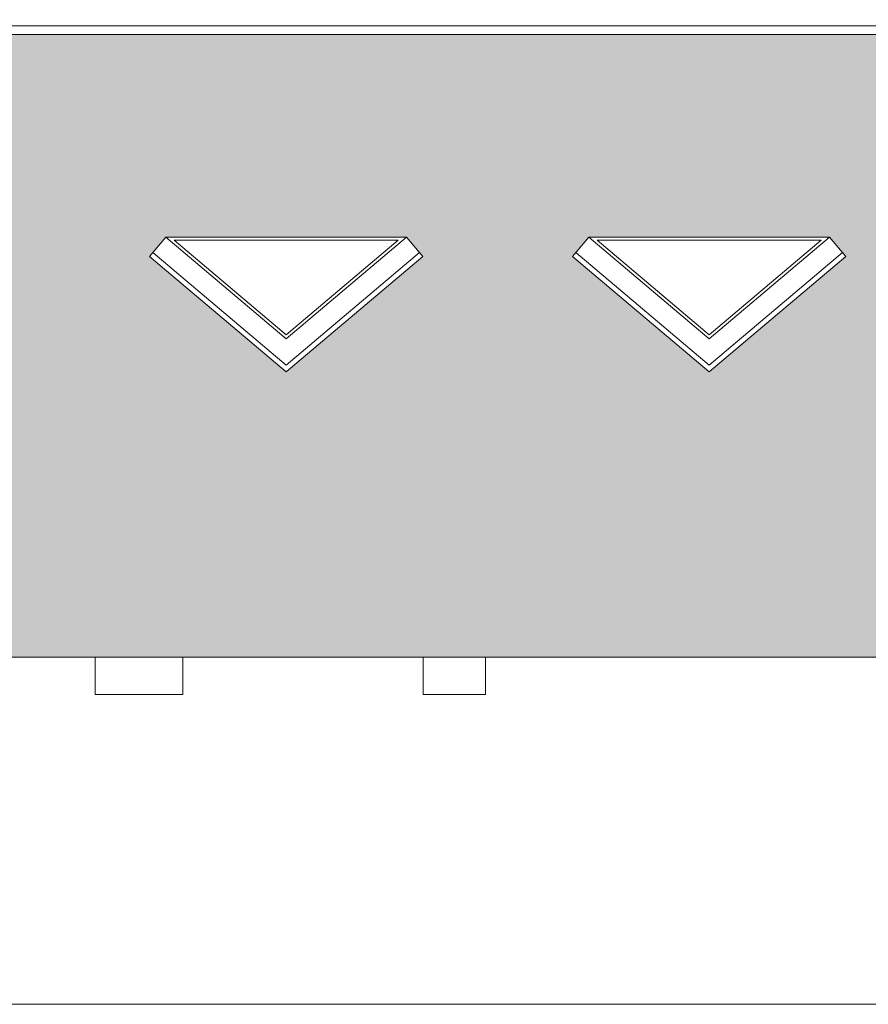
# Model space of a CAD drawing. Header units: millimetres. Extents: x -82287 to 177822, y -399756 to 0.
# Tile 192 of 228: x 50327 to 51168, y -193020 to -192045. Entities that reach past the tile are written whole.
import ezdxf
from ezdxf.enums import TextEntityAlignment as Align

# ---------------------------------------------------------------- set-up
doc = ezdxf.new("R2010")
doc.units = ezdxf.units.MM
doc.header["$MEASUREMENT"] = 0
doc.layers.add('FL_XREF', color=252, linetype='Continuous')
for name, color, linetype, lineweight in [('SUŁOSZOWA - PB 21 03$0$! opisy okien elewacja', 251, 'Continuous', 0), ('SUŁOSZOWA - PB 21 03$0$!! 0_ Istn-widok', 251, 'Continuous', 0), ('SUŁOSZOWA - PB 21 03$0$!! 0_ WIDOK ELEWACJA', 251, 'Continuous', 0), ('SUŁOSZOWA - PB 21 03$0$!! 0_Istn-drzwi', 251, 'Continuous', 0), ('SUŁOSZOWA - PB 21 03$0$!! 0_Opis_pom', 251, 'Continuous', 0), ('SUŁOSZOWA - PB 21 03$0$!! 1_Hatch dach', 251, 'Continuous', 0), ('SUŁOSZOWA - PB 21 03$0$!! 1_OPIS POM NOWE', 251, 'Continuous', 0)]:
    doc.layers.add(name, color=color, linetype=linetype, lineweight=lineweight)
doc.layers.add('SUŁOSZOWA - PB 21 03$0$!! 0_ramki', color=251, linetype='Continuous', lineweight=0, plot=False)
doc.styles.add('SUŁOSZOWA - PB 21 03$0$ARIAL', font='tahoma.ttf')

# ---------------------------------------------------------------- blocks, each defined once
blk = doc.blocks.new('SUŁOSZOWA - PB 21 03')
at = {"layer": 'SUŁOSZOWA - PB 21 03$0$!! 1_Hatch dach'}
h = blk.add_hatch(dxfattribs=at)
h.set_pattern_fill('AR-B88', color=8, scale=0.1)
h.set_pattern_definition([(0, (0, 0), (0, 20.32), []), (90, (0, 0), (-10.16, 20.32), [20.32, -20.32])])
h.paths.add_polyline_path([(51367.40264, -192446.46829), (51232.09142, -192332.02298), (51248.23597, -192312.93493), (51486.5693, -192312.93493), (51502.71385, -192332.02298)], flags=16)
h.paths.add_polyline_path([(51367.40264, -192413.72529), (51248.23597, -192312.93493), (51486.5693, -192312.93493)], flags=0)
h.paths.add_polyline_path([(51367.40264, -192409.79613), (51256.42847, -192315.93493), (51478.3768, -192315.93493)], flags=0)
h.paths.add_polyline_path([(51083.54718, -192332.02298), (50948.23597, -192446.46829), (50812.92476, -192332.02298), (50829.0693, -192312.93493), (51067.40264, -192312.93493)], flags=16)
h.paths.add_polyline_path([(51067.40264, -192312.93493), (50948.23597, -192413.72529), (50829.0693, -192312.93493)], flags=0)
h.paths.add_polyline_path([(51059.21014, -192315.93493), (50948.23597, -192409.79613), (50837.2618, -192315.93493)], flags=0)
h.paths.add_polyline_path([(50664.38051, -192332.02298), (50529.0693, -192446.46829), (50393.75809, -192332.02298), (50409.90264, -192312.93493), (50648.23597, -192312.93493)], flags=16)
h.paths.add_polyline_path([(50648.23597, -192312.93493), (50529.0693, -192413.72529), (50409.90264, -192312.93493)], flags=0)
h.paths.add_polyline_path([(50640.04347, -192315.93493), (50529.0693, -192409.79613), (50418.09513, -192315.93493)], flags=0)
h.paths.add_polyline_path([(52792.709, -192332.02298), (52808.85355, -192312.93493), (53047.18688, -192312.93493), (53063.33142, -192332.02298), (52928.02021, -192446.46829)], flags=16)
h.paths.add_polyline_path([(52808.85355, -192312.93493), (53047.18688, -192312.93493), (52928.02021, -192413.72529)], flags=0)
h.paths.add_polyline_path([(52817.04604, -192315.93493), (53038.99438, -192315.93493), (52928.02021, -192409.79613)], flags=0)
h.paths.add_polyline_path([(50038.0127, -192302.56409), (49868.0127, -192302.56409), (49868.0127, -192183.56409), (50038.0127, -192183.56409)], flags=0)
h.paths.add_polyline_path([(50031.0127, -192295.56409), (49955.5127, -192295.56409), (49955.5127, -192190.56409), (50031.0127, -192190.56409)], flags=0)
h.paths.add_polyline_path([(50029.0127, -192294.10453), (50028.27215, -192293.56409), (49993.98174, -192293.56409), (49993.2627, -192295.56409), (49992.54365, -192293.56409), (49957.70317, -192293.56409), (49957.70317, -192196.65679), (49956.23174, -192192.56409), (50028.16572, -192192.56409), (50031.0127, -192190.56409), (50029.0127, -192196.127)], flags=0)
h.paths.add_polyline_path([(53211.87567, -192332.02298), (53228.02021, -192312.93493), (53466.35355, -192312.93493), (53482.49809, -192332.02298), (53347.18688, -192446.46829)], flags=16)
h.paths.add_polyline_path([(49950.5127, -192295.56409), (49875.0127, -192295.56409), (49875.0127, -192190.56409), (49950.5127, -192190.56409)], flags=0)
h.paths.add_polyline_path([(49948.32223, -192293.56409), (49913.48174, -192293.56409), (49912.7627, -192295.56409), (49912.04365, -192293.56409), (49877.75324, -192293.56409), (49877.0127, -192294.10453), (49877.0127, -192196.127), (49875.0127, -192190.56409), (49877.85967, -192192.56409), (49949.79365, -192192.56409), (49948.32223, -192196.65679)], flags=0)
h.paths.add_polyline_path([(53228.02021, -192312.93493), (53466.35355, -192312.93493), (53347.18688, -192413.72529)], flags=0)
h.paths.add_polyline_path([(53236.21271, -192315.93493), (53458.16105, -192315.93493), (53347.18688, -192409.79613)], flags=0)
h.paths.add_polyline_path([(49738.0127, -192302.56409), (49568.0127, -192302.56409), (49568.0127, -192183.56409), (49738.0127, -192183.56409)], flags=0)
h.paths.add_polyline_path([(49731.0127, -192295.56409), (49655.5127, -192295.56409), (49655.5127, -192190.56409), (49731.0127, -192190.56409)], flags=0)
h.paths.add_polyline_path([(49729.0127, -192294.10453), (49728.27215, -192293.56409), (49693.98174, -192293.56409), (49693.2627, -192295.56409), (49692.54365, -192293.56409), (49657.70317, -192293.56409), (49657.70317, -192196.65679), (49656.23174, -192192.56409), (49728.16572, -192192.56409), (49731.0127, -192190.56409), (49729.0127, -192196.127)], flags=0)
h.paths.add_polyline_path([(49650.5127, -192295.56409), (49575.0127, -192295.56409), (49575.0127, -192190.56409), (49650.5127, -192190.56409)], flags=0)
h.paths.add_polyline_path([(49648.32223, -192293.56409), (49613.48174, -192293.56409), (49612.7627, -192295.56409), (49612.04365, -192293.56409), (49577.75324, -192293.56409), (49577.0127, -192294.10453), (49577.0127, -192196.127), (49575.0127, -192190.56409), (49577.85967, -192192.56409), (49649.79365, -192192.56409), (49648.32223, -192196.65679)], flags=0)
h.paths.add_polyline_path([(53631.04234, -192332.02298), (53647.18688, -192312.93493), (53885.52021, -192312.93493), (53901.66476, -192332.02298), (53766.35355, -192446.46829)], flags=16)
h.paths.add_polyline_path([(53647.18688, -192312.93493), (53885.52021, -192312.93493), (53766.35355, -192413.72529)], flags=0)
h.paths.add_polyline_path([(53655.37938, -192315.93493), (53877.32771, -192315.93493), (53766.35355, -192409.79613)], flags=0)
h.paths.add_polyline_path([(49438.0127, -192302.56409), (49268.0127, -192302.56409), (49268.0127, -192183.56409), (49438.0127, -192183.56409)], flags=0)
h.paths.add_polyline_path([(49431.0127, -192295.56409), (49355.5127, -192295.56409), (49355.5127, -192190.56409), (49431.0127, -192190.56409)], flags=0)
h.paths.add_polyline_path([(49429.0127, -192294.10453), (49428.27215, -192293.56409), (49393.98174, -192293.56409), (49393.2627, -192295.56409), (49392.54365, -192293.56409), (49357.70317, -192293.56409), (49357.70317, -192196.65679), (49356.23174, -192192.56409), (49428.16572, -192192.56409), (49431.0127, -192190.56409), (49429.0127, -192196.127)], flags=0)
h.paths.add_polyline_path([(49350.5127, -192295.56409), (49275.0127, -192295.56409), (49275.0127, -192190.56409), (49350.5127, -192190.56409)], flags=0)
h.paths.add_polyline_path([(49348.32223, -192293.56409), (49313.48174, -192293.56409), (49312.7627, -192295.56409), (49312.04365, -192293.56409), (49277.75324, -192293.56409), (49277.0127, -192294.10453), (49277.0127, -192196.127), (49275.0127, -192190.56409), (49277.85967, -192192.56409), (49349.79365, -192192.56409), (49348.32223, -192196.65679)], flags=0)
h.paths.add_polyline_path([(49128.71142, -192302.56409), (48958.71142, -192302.56409), (48958.71142, -192183.56409), (49128.71142, -192183.56409)], flags=0)
h.paths.add_polyline_path([(49121.71142, -192295.56409), (49046.21142, -192295.56409), (49046.21142, -192190.56409), (49121.71142, -192190.56409)], flags=0)
h.paths.add_polyline_path([(49119.71142, -192294.10453), (49118.97088, -192293.56409), (49084.68047, -192293.56409), (49083.96142, -192295.56409), (49083.24238, -192293.56409), (49048.40189, -192293.56409), (49048.40189, -192196.65679), (49046.93047, -192192.56409), (49118.86445, -192192.56409), (49121.71142, -192190.56409), (49119.71142, -192196.127)], flags=0)
h.paths.add_polyline_path([(49041.21142, -192295.56409), (48965.71142, -192295.56409), (48965.71142, -192190.56409), (49041.21142, -192190.56409)], flags=0)
h.paths.add_polyline_path([(49039.02095, -192293.56409), (49004.18047, -192293.56409), (49003.46142, -192295.56409), (49002.74238, -192293.56409), (48968.45197, -192293.56409), (48967.71142, -192294.10453), (48967.71142, -192196.127), (48965.71142, -192190.56409), (48968.5584, -192192.56409), (49040.49238, -192192.56409), (49039.02095, -192196.65679)], flags=0)
h.paths.add_polyline_path([(49049.88367, -192193.72372), (48997.85986, -192193.72372), (48997.85986, -192201.22372), (49049.88367, -192201.22372)], flags=8)
h.paths.add_polyline_path([(49359.18494, -192193.72372), (49307.16113, -192193.72372), (49307.16113, -192201.22372), (49359.18494, -192201.22372)], flags=8)
h.paths.add_polyline_path([(49659.18494, -192193.72372), (49607.16113, -192193.72372), (49607.16113, -192201.22372), (49659.18494, -192201.22372)], flags=8)
h.paths.add_polyline_path([(49959.18494, -192193.72372), (49907.16113, -192193.72372), (49907.16113, -192201.22372), (49959.18494, -192201.22372)], flags=8)
h.paths.add_polyline_path([(50129.71142, -192112.04828), (50129.71142, -192729.00465), (55097.71142, -192729.00465), (55097.71142, -192112.04828), (52927.71142, -192112.04828), (52927.71142, -191847.63705), (52634.71142, -191847.63705), (52634.71142, -192091.41588), (52704.71142, -192091.41588), (52704.71142, -192103.40448), (52719.71142, -192103.40448), (52719.71142, -192126.2539), (52147.71142, -192629.6139), (51575.71142, -192126.2539), (51575.71142, -192112.04828)])
at = {"layer": 'SUŁOSZOWA - PB 21 03$0$! opisy okien elewacja'}
for points in [[(50129.71142, -192729.00465), (55097.71142, -192729.00465), (55097.71142, -192112.04828), (52927.71142, -192112.04828), (52927.71142, -191847.63705), (52634.71142, -191847.63705), (52634.71142, -192091.41588), (52704.71142, -192091.41588), (52704.71142, -192103.40448), (52719.71142, -192103.40448), (52719.71142, -192126.2539), (52147.71142, -192629.6139), (51575.71142, -192126.2539), (51575.71142, -192112.04828), (48811.71142, -192112.04828), (48811.71142, -192729.00465), (50104.71142, -192729.00465)], [(50409.90264, -192312.93493), (50648.23597, -192312.93493)], [(50829.0693, -192312.93493), (51067.40264, -192312.93493)]]:
    blk.add_lwpolyline(points, dxfattribs=at)
at = {"layer": 'SUŁOSZOWA - PB 21 03$0$!! 0_ Istn-widok'}
for points in [[(50426.71142, -192766.00465), (50339.71142, -192766.00465), (50339.71142, -192729.00465), (50426.71142, -192729.00465)], [(50726.71142, -192766.00465), (50664.71142, -192766.00465), (50664.71142, -192729.00465), (50726.71142, -192729.00465)]]:
    blk.add_lwpolyline(points, close=True, dxfattribs=at)
at = {"layer": 'SUŁOSZOWA - PB 21 03$0$!! 0_ WIDOK ELEWACJA'}
for p, q in [((50529.0693, -192413.72529), (50409.90264, -192312.93493)), ((50648.23597, -192312.93493), (50529.0693, -192413.72529)), ((50948.23597, -192413.72529), (50829.0693, -192312.93493)), ((51067.40264, -192312.93493), (50948.23597, -192413.72529)), ((50529.0693, -192446.46829), (50393.75809, -192332.02298)), ((50529.0693, -192439.91969), (50396.987, -192328.20537)), ((50661.1516, -192328.20537), (50529.0693, -192439.91969)), ((50664.38051, -192332.02298), (50529.0693, -192446.46829)), ((50948.23597, -192446.46829), (50812.92476, -192332.02298)), ((50948.23597, -192439.91969), (50816.15367, -192328.20537)), ((51080.31827, -192328.20537), (50948.23597, -192439.91969)), ((51083.54718, -192332.02298), (50948.23597, -192446.46829))]:
    blk.add_line(p, q, dxfattribs=at)
for points in [[(48801.71142, -192103.40448), (51590.71142, -192103.40448)], [(48801.71142, -192112.04828), (51575.71142, -192112.04828)], [(48801.71142, -192729.00465), (55107.71142, -192729.00465)]]:
    blk.add_lwpolyline(points, dxfattribs=at)
for points in [[(50529.0693, -192413.72529), (50409.90264, -192312.93493), (50648.23597, -192312.93493)], [(50948.23597, -192413.72529), (50829.0693, -192312.93493), (51067.40264, -192312.93493)], [(50529.0693, -192409.79613), (50418.09513, -192315.93493), (50640.04347, -192315.93493)], [(50948.23597, -192409.79613), (50837.2618, -192315.93493), (51059.21014, -192315.93493)]]:
    blk.add_lwpolyline(points, close=True, dxfattribs=at)
at = {"layer": 'SUŁOSZOWA - PB 21 03$0$!! 0_Istn-drzwi'}
for points in [[(50409.90264, -192312.93493), (50393.75809, -192332.02298)], [(50648.23597, -192312.93493), (50664.38051, -192332.02298)], [(50829.0693, -192312.93493), (50812.92476, -192332.02298)], [(51067.40264, -192312.93493), (51083.54718, -192332.02298)]]:
    blk.add_lwpolyline(points, dxfattribs=at)
at = {"layer": 'SUŁOSZOWA - PB 21 03$0$!! 0_ramki'}
blk.add_lwpolyline([(48191.01382, -190618.54154), (55530.76451, -190618.54154), (55530.76451, -193073.18237), (48191.01382, -193073.18237)], close=True, dxfattribs=at)
at = {"layer": 'SUŁOSZOWA - PB 21 03$0$!! 0_Opis_pom', "ltscale": 0.7, "style": 'SUŁOSZOWA - PB 21 03$0$ARIAL'}
for tag, p in [('B0,19', (52679.2094, -194257.55204)), ('B2,14', (73874.0461, -194402.0887)), ('B2,12', (73342.49259, -194413.89249)), ('B1,21', (60405.50261, -194427.18207)), ('A1,16', (59129.54925, -194448.08429)), ('B1,19', (59914.81903, -194448.15658)), ('B2,11', (73069.01144, -194438.89383)), ('B2,16', (75195.07765, -194441.83446)), ('B1/17', (59524.53699, -194450.37428)), ('1,22', (60947.33929, -194456.1144)), ('1,23', (61575.22173, -194450.37428)), ('B0,15', (51514.15008, -194461.8073)), ('A1,1', (58808.06672, -194460.94161)), ('B2,19.1', (76701.67035, -194466.03695)), ('B3,7', (87459.81312, -194465.07097)), ('B3,3', (88235.73906, -194465.79732)), ('B1,18', (59715.51745, -194473.87108)), ('B2,17', (75506.7465, -194471.3759)), ('B0,18', (52071.43815, -194478.40179)), ('B3,6', (86826.65132, -194483.15512)), ('B3,8', (90006.66539, -194478.47972)), ('B1,20', (60198.53687, -194490.17374)), ('B2,10', (72728.63362, -194489.37283)), ('B2,15', (74566.38885, -194487.81114)), ('A0,6', (49094.40602, -194505.72387)), ('A2,5', (72452.45009, -194505.90583)), ('B2,13', (73649.91716, -194500.01242)), ('A1,6', (58565.96262, -194514.50753)), ('B1,1', (61908.24378, -194515.48656)), ('A0,4', (49692.81919, -194517.93289)), ('A0,3', (49906.53818, -194524.03766)), ('B0,22', (54187.56644, -194519.04308)), ('A0,5', (49399.71914, -194533.19455)), ('B0,20', (53125.45224, -194527.8835)), ('B0,21', (53847.26622, -194535.08002)), ('B1,3', (62229.35503, -194604.49851)), ('B2,18', (75922.43604, -194612.23635)), ('B2,19', (77152.69039, -194617.53776)), ('A3,4', (85509.27934, -194642.47136)), ('B0,24B', (54824.42896, -194684.26784)), ('B1,4', (63476.45184, -194691.11207)), ('B0,13', (50367.63944, -194706.5583)), ('B0,16', (51457.40872, -194704.43091)), ('B0,17', (51897.58569, -194706.77195)), ('A2,4', (71695.75649, -194707.44268)), ('A1,5', (58149.22649, -194724.80163)), ('A2.1', (72371.45884, -194731.56251)), ('B0,23', (54542.05776, -194742.93939)), ('A1,2', (58744.42262, -194746.622)), ('B1,2D', (60756.29674, -194750.92727)), ('B0,14', (50962.60809, -194789.06568)), ('A1,15', (59129.54925, -194780.73348)), ('A3.1', (86079.08704, -194786.62422)), ('B1,4', (63483.03852, -194791.04365)), ('A0,2', (49295.91259, -194810.95246)), ('B2.7', (74548.27897, -194836.12781)), ('B3,2', (89035.72921, -194837.99287)), ('B0,7', (52851.95551, -194845.56115)), ('B1,2B', (62374.83512, -194841.86715)), ('B1,2A', (61803.35407, -194869.27513)), ('B0,8', (51561.38742, -194890.27848)), ('A1,3', (58810.05243, -195008.83917)), ('A3.2', (86016.50296, -195004.88875)), ('A0,1', (49914.27925, -195025.82804)), ('A0,10', (49695.87246, -195042.9259)), ('B0,17', (51225.06492, -195049.74007)), ('B0,6', (52110.41055, -195069.39267)), ('B1,8', (61403.63433, -195071.25189)), ('A2.2', (72371.45884, -195070.78713)), ('B2.2', (74976.1855, -195068.47988)), ('A0,7', (49042.50308, -195082.6056)), ('B3,11', (88623.94853, -195099.23575)), ('B3,4', (87612.56208, -195132.78192)), ('B3,5', (86839.47632, -195174.05241)), ('B0,12', (50313.60595, -195207.52936)), ('B0,11', (50726.178, -195219.06638)), ('B3,10', (89778.42161, -195220.68871)), ('B1,6', (63686.26823, -195231.3997)), ('B0,24A', (54359.17011, -195245.97867)), ('A1,4', (58093.66276, -195250.96213)), ('B0,10', (51476.34179, -195259.44699)), ('B3,9', (90479.74099, -195260.18621)), ('A0,11', (49643.96951, -195271.84772)), ('B1,14', (59332.54805, -195280.73534)), ('A0,8', (49042.50308, -195293.21363)), ('B0,9', (51798.4912, -195291.17482)), ('B2,21', (75970.16114, -195290.81005)), ('B1,13', (60186.62513, -195314.46953)), ('B0,3', (52068.59538, -195319.60465)), ('B1,10', (60892.94126, -195319.45825)), ('B1,5', (63419.22943, -195317.21026)), ('A2.3', (71832.37045, -195318.78232)), ('B2,9', (73175.51251, -195317.21162)), ('B2,4', (74493.5947, -195318.7733)), ('B2,3', (74674.2815, -195319.28036)), ('A3,3', (85569.83931, -195318.78232)), ('B3,1', (88723.65615, -195329.98594)), ('B1,9', (61058.12383, -195344.48743)), ('B2,8', (73894.209, -195338.18956)), ('B2,20', (77211.021, -195343.82367)), ('B2.1', (75304.74121, -195348.36327)), ('B0,2', (52227.2348, -195357.98297)), ('B1,2C', (61827.40698, -195369.02625)), ('B1,7', (62134.52151, -195372.05069)), ('B0,1', (53061.17304, -195403.85659)), ('A0,9', (49001.50444, -195413.15723)), ('A0,12', (49689.76592, -195485.50737)), ('B0,4', (52224.78303, -195500.96352)), ('B2,5', (74686.48999, -195507.24036)), ('B1,11', (61050.00078, -195512.89565)), ('B1,12', (60864.00751, -195544.00738)), ('B2,6', (74499.29165, -195549.55175)), ('B0,5', (52066.14362, -195556.83806)), ('C2,2', (74812.78942, -195865.8959)), ('C1,3', (61091.58871, -195973.27844)), ('C0,2A', (52278.30875, -196050.48297)), ('C0,1', (52808.36775, -196132.34208)), ('C1,2', (61690.27405, -196439.72387)), ('C1,1', (62060.59754, -196465.28533)), ('C3,1', (88979.71614, -196545.67785)), ('C0,2B', (53028.88223, -196668.8019)), ('C1,4', (61008.68123, -196686.32122)), ('C2,1', (75334.65984, -196786.2197)), ('C2,3', (74834.65119, -196933.26657)), ('C1,5', (61062.7252, -196991.42453)), ('C1,10', (62127.38542, -196998.81344)), ('C1,9', (62147.33751, -197289.53424)), ('C1,6', (61131.41824, -197329.69535)), ('C0,3', (52181.98562, -197341.92176)), ('D1,1', (73931.12245, -197584.03121)), ('C0,4', (52345.96562, -197596.60561)), ('D0,18', (60296.49264, -197617.95269)), ('C2,4', (75243.70451, -197663.89)), ('D0,7', (59141.53804, -197722.84718)), ('D0,17', (60701.16801, -197741.44864)), ('C1,7', (61222.2575, -197737.18052)), ('D1,4', (73157.19908, -197744.29721)), ('D0,3', (59562.25866, -197751.14316)), ('D1,6', (72757.78643, -197751.22612)), ('D0,6', (58741.71849, -197802.61699)), ('D0,10', (58357.73602, -197820.93991)), ('D,09', (59195.67196, -197881.51243)), ('C0,5', (52269.72696, -197902.4362)), ('C0,6', (52872.93793, -197917.07354)), ('D0,2', (59943.06082, -197917.06725)), ('D1,3', (73475.28953, -197924.29875)), ('D0,16', (60721.3534, -197935.2949)), ('D0,8', (59058.9008, -197963.64925)), ('D0,5', (59448.52586, -197969.8061)), ('C2,5', (74555.08284, -197988.7886)), ('D1,5', (73291.61607, -197999.29956)), ('D0,4', (59655.02693, -198042.2589)), ('D0,15', (60692.12223, -198127.4643)), ('D0,1', (59931.33074, -198173.12806)), ('D1,2', (73578.07819, -198172.30068)), ('D0,11', (58161.27105, -198211.45823)), ('D0,12', (58250.99458, -198537.17631)), ('D0,13', (58250.99458, -198764.99605)), ('D1,7', (71854.87376, -198786.88467)), ('D0,14', (59130.08589, -198795.3373)), ('D1,8', (71715.35366, -199212.44512))]:
    blk.add_attdef(tag, text='', height=11.968, dxfattribs=at).set_placement(p, align=Align.MIDDLE_CENTER)
at = {"layer": 'SUŁOSZOWA - PB 21 03$0$!! 1_OPIS POM NOWE', "style": 'SUŁOSZOWA - PB 21 03$0$ARIAL'}
for tag, p in [('C1.7A', (61271.6179, -197538.30303)), ('C2.5B', (74970.66097, -197546.70728)), ('C2,5C', (74903.71123, -197659.13664)), ('C2.4', (75374.07862, -197726.11453)), ('D1,2B', (74322.25834, -197791.43247)), ('C1.7C', (61260.26049, -197811.38428)), ('C1.8B', (61588.27341, -197817.62151)), ('C1.8A', (61884.42005, -197818.94854)), ('C1.7B', (61322.12354, -197933.89849)), ('C2,5A', (74943.41937, -197993.49482)), ('E1.2', (62164.78326, -198139.98688)), ('E1.5E', (62692.10372, -198153.27854)), ('D1,2C', (73419.9359, -198156.57844)), ('E2.9', (75361.45041, -198161.88904)), ('E2.7', (76022.45692, -198162.26272)), ('E3.1', (88990.58975, -198158.87886)), ('D1,2A', (74280.17915, -198172.30068)), ('E1.1', (61330.46191, -198191.9806)), ('E1.5D', (62993.60773, -198185.416)), ('E1.5C', (63016.9343, -198246.3437)), ('E1.5B', (63264.15117, -198307.8661)), ('E3.2', (88781.41347, -198385.24275)), ('E1.6', (61022.6264, -198421.00827)), ('E2.2', (74782.75417, -198427.85813)), ('E2.8', (75757.29014, -198437.09188)), ('E2.6', (76531.8031, -198444.40756)), ('E1.5A', (63049.47589, -198456.39852)), ('E3.4', (89392.22607, -198450.03942)), ('E1.5F', (62736.15118, -198589.14592)), ('E1.5G', (62892.39981, -198586.12622)), ('E1,4', (61888.25021, -198652.6996)), ('E2.1', (75803.99631, -198697.05773)), ('E1.5L', (63297.7633, -198733.65678)), ('E1.3', (61058.5992, -198806.28147)), ('E1.5H', (62893.53005, -198830.01758)), ('E2,3', (74778.52304, -198843.9541)), ('E3.3', (89150.95684, -198867.32581)), ('E1.5K', (63266.15427, -198904.67789)), ('E1.5I', (62723.74907, -199005.87002)), ('E2.4', (75135.87669, -199083.20857)), ('E2.5', (76615.04061, -199164.91143)), ('E1.5J', (63204.25187, -199215.697))]:
    blk.add_attdef(tag, text='', height=11.968, dxfattribs=at).set_placement(p, align=Align.MIDDLE_CENTER)

msp = doc.modelspace()

# ---------------------------------------------------------------- block references
at = {"layer": 'FL_XREF'}
msp.add_blockref('SUŁOSZOWA - PB 21 03', (62.28, 52.9), dxfattribs=at)

doc.saveas('drawing.dxf')
